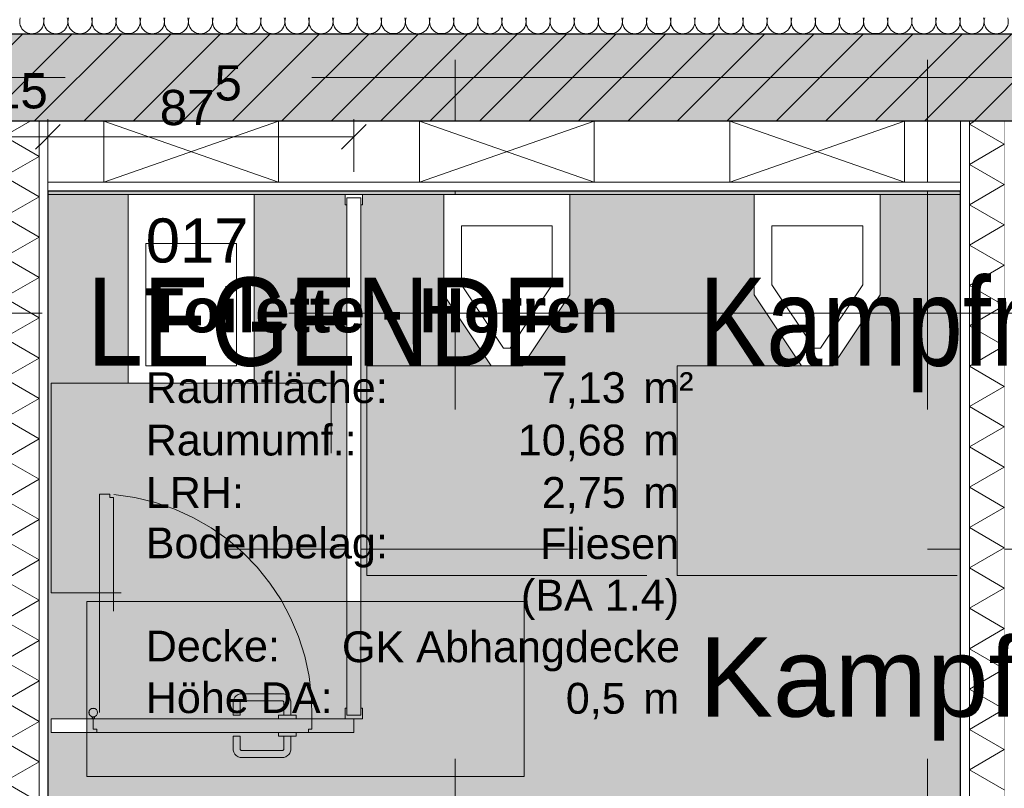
# Model space of a CAD drawing. Header units: metres. Extents: x -111 to 152, y -132 to 99.
# Tile 99 of 256: x -28.25 to -25.43, y -2.03 to 0.17. Entities that reach past the tile are written whole.
import ezdxf
from ezdxf.enums import TextEntityAlignment as Align

# ---------------------------------------------------------------- set-up
doc = ezdxf.new("R2010")
doc.units = ezdxf.units.M
doc.header["$PDMODE"] = 1
doc.header["$PDSIZE"] = -2
for name, pattern in [('Achsen 01', [5.291531, 3.175, -1.058062, 0.352704, -0.705764]), ('gestrichelt - 01', [2, 1, -1]), ('Raster 01', [2, 1, -1])]:
    doc.linetypes.add(name, pattern=pattern)
doc.layers.get('0').update_dxf_attribs({"lineweight": 25})
for name, color, linetype, lineweight in [('013_Beton und Stahlbetonarbeiten-330 Außenwände', 7, 'Continuous', 25), ('024_Fliesen_Plattenarbeiten-340 Fliesen', 7, 'Continuous', 9), ('027_Tischlerarbeiten-340 WC Trennwände', 7, 'Continuous', 9), ('039_Trockenbauarbeiten-340 Gipskarton', 7, 'Continuous', 9), ('_1.35m (3D)', 7, 'Continuous', 9), ('_EG (2D)', 7, 'Continuous', 9), ('_EG - DS (2D)', 7, 'Continuous', 9), ('_GRU (2D)', 7, 'Continuous', 9), ('_Legende (2D)', 7, 'Continuous', 9), ('AV1-Schnitt Achsen', 7, 'Achsen 01', 18), ('AV1-Stempel-Raumstempel', 7, 'Continuous', 9), ('Bemaßung-Bemaßung', 7, 'Continuous', 9), ('Keine', 7, 'Continuous', 9)]:
    doc.layers.add(name, color=color, linetype=linetype, lineweight=lineweight)
for name, color, linetype, lineweight, true_color in [('014_Fassadenarbeiten-330 mineralische Dämmung', 7, 'Continuous', 9, 0x666666), ('039_Trockenbauarbeiten-340 Dämmung', 7, 'Continuous', 9, 0xc0c0c0), ('039_Trockenbauarbeiten-350 Deckenspiegel', 7, 'Continuous', 35, 0x008011), ('045_Sanitärausstattung-allg.', 9, 'Continuous', 9, 0x808080), ('AV1-Achsen', 1, 'Achsen 01', 18, 0xff0000), ('AV1-Raster', 7, 'Raster 01', 9, 0xa6a6a6)]:
    doc.layers.add(name, color=color, linetype=linetype, lineweight=lineweight, true_color=true_color)
doc.layers.get('0').freeze()
doc.styles.add('Arial', font='arial.ttf')
doc.styles.add('Arial (bold)', font='arialbd.ttf')
doc.styles.add('Arial Narrow', font='ARIALN.TTF')
doc.dimstyles.new('COE 50', dxfattribs={"dimtxt": 126.090495, "dimasz": 0.001414, "dimexe": 0.001, "dimexo": 0.01, "dimgap": 0.001, "dimtad": 1, "dimdec": 3, "dimtxsty": 'Arial', "dimblk": 'VW_SLASH-3', "dimblk1": 'VW_SLASH-3', "dimblk2": 'VW_SLASH-3', "dimcen": 0, "dimadec": 3, "dimazin": 0, "dimtfac": 0.8, "dimtdec": 3, "dimtix": 1, "dimtmove": 0, "dimatfit": 0, "dimldrblk": 'VW_SLASH-2', "dimfxl": 0.002, "dimfxlon": 1, "dimfrac": 2, "dimtolj": 1, "dimarcsym": 0})

# ---------------------------------------------------------------- blocks, each defined once
blk = doc.blocks.new('Group-2')
at = {"layer": 'AV1-Raster'}
for p, q in [((-27, -22.95), (-27, 1.35)), ((-25.65, -22.95), (-25.65, 1.35)), ((1.35, -1.35), (-40.5, -1.35))]:
    blk.add_line(p, q, dxfattribs=at)
blk = doc.blocks.new('1.35m (3D)')
at = {"layer": 'AV1-Raster', "color": 7}
blk.add_blockref('Group-2', (0, 0), dxfattribs=at)
blk = doc.blocks.new('EG - DS (2D)')
at = {"layer": '039_Trockenbauarbeiten-350 Deckenspiegel', "linetype": 'Continuous', "lineweight": 0, "transparency": 33554483}
blk.add_hatch(color=106, dxfattribs=at).paths.add_polyline_path([(-28.165, -0.325), (-25.555, -0.325), (-25.555, -3.055), (-28.165, -3.055)])
at = {"layer": '039_Trockenbauarbeiten-350 Deckenspiegel', "flags": 128}
blk.add_lwpolyline([(-28.165, -0.325), (-25.555, -0.325), (-25.555, -3.055), (-28.165, -3.055)], close=True, dxfattribs=at)
blk = doc.blocks.new('Group-111')
at = {"layer": '045_Sanitärausstattung-allg.', "linetype": 'Raster 01', "flags": 128}
blk.add_lwpolyline([(-28.155, -0.875), (-27.355, -0.875), (-27.355, -1.475), (-28.155, -1.475)], close=True, dxfattribs=at)
at = {"color": 255, "transparency": 33554559}
blk.add_wipeout([(-27.935, -0.335), (-27.575, -0.335), (-27.575, -0.875), (-27.935, -0.875)], dxfattribs=at).dxf.layer = '045_Sanitärausstattung-allg.'
at = {"layer": '045_Sanitärausstattung-allg.', "flags": 128}
for points in [[(-27.935, -0.335), (-27.575, -0.335), (-27.575, -0.875), (-27.935, -0.875)], [(-27.885, -0.475), (-27.625, -0.475), (-27.625, -0.825), (-27.885, -0.825)]]:
    blk.add_lwpolyline(points, close=True, dxfattribs=at)
blk = doc.blocks.new('Group-165')
at = {"color": 255, "linetype": 'Continuous', "lineweight": 5}
blk.add_wipeout([(-4.175, 25.27), (-0.125, 25.27), (-0.125, 25.37), (-4.175, 25.37)], dxfattribs=at).dxf.layer = '039_Trockenbauarbeiten-340 Dämmung'
blk = doc.blocks.new('Group-166')
at = {"layer": '039_Trockenbauarbeiten-340 Dämmung', "transparency": 33554687, "flags": 128}
blk.add_lwpolyline([(-2.0388, 25.27), (-1.9811, 25.37), (-1.9233, 25.27), (-1.8656, 25.37), (-1.8079, 25.27), (-1.7501, 25.37), (-1.6924, 25.27), (-1.6347, 25.37), (-1.5769, 25.27), (-1.5192, 25.37), (-1.4615, 25.27), (-1.4037, 25.37), (-1.346, 25.27), (-1.2882, 25.37), (-1.2305, 25.27), (-1.1728, 25.37), (-1.115, 25.27), (-1.0573, 25.37), (-0.9996, 25.27), (-0.9418, 25.37), (-0.8841, 25.27), (-0.8264, 25.37), (-0.7686, 25.27), (-0.7109, 25.37), (-0.6532, 25.27), (-0.5954, 25.37), (-0.5377, 25.27), (-0.48, 25.37), (-0.4222, 25.27), (-0.3645, 25.37), (-0.3068, 25.27), (-0.249, 25.37), (-0.1913, 25.27), (-0.1335, 25.37), (-0.125, 25.3552)], dxfattribs=at)
blk = doc.blocks.new('Group-167')
at = {"layer": '039_Trockenbauarbeiten-340 Dämmung'}
blk.add_blockref('Group-165', (0, 0), dxfattribs=at)
at = {"layer": '039_Trockenbauarbeiten-340 Dämmung', "transparency": 33554687}
blk.add_blockref('Group-166', (0, 0), dxfattribs=at)
blk = doc.blocks.new('Parametric Object-20')
at = {"layer": '039_Trockenbauarbeiten-340 Dämmung', "color": 7, "transparency": 33554687}
blk.add_blockref('Group-167', (0, 0), dxfattribs=at)
at = {"layer": '039_Trockenbauarbeiten-340 Dämmung', "color": 0, "flags": 1}
for tag in ['IFC_UUID', 'instanceID', 'prm0_name', 'prm0_type', 'prm0_value', 'prm1_name', 'prm1_type', 'prm1_value', 'prm2_name', 'prm2_type', 'prm2_value', 'prm3_name', 'prm3_type', 'prm3_value', 'prm4_name', 'prm4_type', 'prm4_value', 'prm5_name', 'prm5_type', 'prm5_value', 'prm6_name', 'prm6_type', 'prm6_value']:
    blk.add_attdef(tag, (-25.53, -4.175), '', height=0.00018, dxfattribs=at)
blk = doc.blocks.new('Group-168')
at = {"color": 255, "linetype": 'Continuous', "lineweight": 5}
blk.add_wipeout([(-3.055, 28.11), (-0.125, 28.11), (-0.125, 28.21), (-3.055, 28.21)], dxfattribs=at).dxf.layer = '039_Trockenbauarbeiten-340 Dämmung'
blk = doc.blocks.new('Group-169')
at = {"layer": '039_Trockenbauarbeiten-340 Dämmung', "transparency": 33554687, "flags": 128}
blk.add_lwpolyline([(-3.055, 28.21), (-2.9973, 28.11), (-2.9395, 28.21), (-2.8818, 28.11), (-2.8241, 28.21), (-2.7663, 28.11), (-2.7086, 28.21), (-2.6509, 28.11), (-2.5931, 28.21), (-2.5354, 28.11), (-2.4776, 28.21), (-2.4199, 28.11), (-2.3622, 28.21), (-2.3044, 28.11), (-2.2467, 28.21), (-2.189, 28.11), (-2.1312, 28.21), (-2.0735, 28.11), (-2.0158, 28.21), (-1.958, 28.11), (-1.9003, 28.21), (-1.8426, 28.11), (-1.7848, 28.21), (-1.7271, 28.11), (-1.6694, 28.21), (-1.6116, 28.11), (-1.5539, 28.21), (-1.4962, 28.11), (-1.4384, 28.21), (-1.3807, 28.11), (-1.3229, 28.21), (-1.2652, 28.11), (-1.2075, 28.21), (-1.1497, 28.11), (-1.092, 28.21), (-1.0343, 28.11), (-0.9765, 28.21), (-0.9188, 28.11), (-0.8611, 28.21), (-0.8033, 28.11), (-0.7456, 28.21), (-0.6879, 28.11), (-0.6301, 28.21), (-0.5724, 28.11), (-0.5147, 28.21), (-0.4569, 28.11), (-0.3992, 28.21), (-0.3415, 28.11), (-0.2837, 28.21), (-0.226, 28.11), (-0.1682, 28.21), (-0.125, 28.1351)], dxfattribs=at)
blk = doc.blocks.new('Group-170')
at = {"layer": '039_Trockenbauarbeiten-340 Dämmung'}
blk.add_blockref('Group-168', (0, 0), dxfattribs=at)
at = {"layer": '039_Trockenbauarbeiten-340 Dämmung', "transparency": 33554687}
blk.add_blockref('Group-169', (0, 0), dxfattribs=at)
blk = doc.blocks.new('Parametric Object-21')
at = {"layer": '039_Trockenbauarbeiten-340 Dämmung', "color": 7, "transparency": 33554687}
blk.add_blockref('Group-170', (0, 0), dxfattribs=at)
at = {"layer": '039_Trockenbauarbeiten-340 Dämmung', "color": 0, "flags": 1}
for tag in ['IFC_UUID', 'instanceID', 'prm0_name', 'prm0_type', 'prm0_value', 'prm1_name', 'prm1_type', 'prm1_value', 'prm2_name', 'prm2_type', 'prm2_value', 'prm3_name', 'prm3_type', 'prm3_value', 'prm4_name', 'prm4_type', 'prm4_value', 'prm5_name', 'prm5_type', 'prm5_value', 'prm6_name', 'prm6_type', 'prm6_value']:
    blk.add_attdef(tag, (-28.29, -3.055), '', height=0.00018, dxfattribs=at)
blk = doc.blocks.new('Group-193')
at = {"layer": '014_Fassadenarbeiten-330 mineralische Dämmung', "transparency": 33554687, "flags": 128}
for points in [[(0.17, 25.4203, -1.372995), (0.17, 25.4859)], [(0.17, 25.4893, -1.372995), (0.17, 25.5549)], [(0.17, 25.5582, -1.372995), (0.17, 25.6238)], [(0.17, 25.6272, -1.372995), (0.17, 25.6928)], [(0.17, 25.6961, -1.372995), (0.17, 25.7617)], [(0.17, 25.7651, -1.372995), (0.17, 25.8306)], [(0.17, 25.834, -1.372995), (0.17, 25.8996)], [(0.17, 25.903, -1.372995), (0.17, 25.9685)], [(0.17, 25.9719, -1.372995), (0.17, 26.0375)], [(0.17, 26.0408, -1.372995), (0.17, 26.1064)], [(0.17, 26.1098, -1.372995), (0.17, 26.1754)], [(0.17, 26.1787, -1.372995), (0.17, 26.2443)], [(0.17, 26.2477, -1.372995), (0.17, 26.3133)], [(0.17, 26.3166, -1.372995), (0.17, 26.3822)], [(0.17, 26.3856, -1.372995), (0.17, 26.4511)], [(0.17, 26.4545, -1.372995), (0.17, 26.5201)], [(0.17, 26.5235, -1.372995), (0.17, 26.589)], [(0.17, 26.5924, -1.372995), (0.17, 26.658)], [(0.17, 26.6614, -1.372995), (0.17, 26.7269)], [(0.17, 26.7303, -1.372995), (0.17, 26.7959)], [(0.17, 26.7992, -1.372995), (0.17, 26.8648)], [(0.17, 26.8682, -1.372995), (0.17, 26.9338)], [(0.17, 26.9371, -1.372995), (0.17, 27.0027)], [(0.17, 27.0061, -1.372995), (0.17, 27.0716)], [(0.17, 27.075, -1.372995), (0.17, 27.1406)], [(0.17, 27.144, -1.372995), (0.17, 27.2095)], [(0.17, 27.2129, -1.372995), (0.17, 27.2785)], [(0.17, 27.2819, -1.372995), (0.17, 27.3474)], [(0.17, 27.3508, -1.372995), (0.17, 27.4164)], [(0.17, 27.4197, -1.372995), (0.17, 27.4853)], [(0.17, 27.4887, -1.372995), (0.17, 27.5543)], [(0.17, 27.5576, -1.372995), (0.17, 27.6232)], [(0.17, 27.6266, -1.372995), (0.17, 27.6922)], [(0.17, 27.6955, -1.372995), (0.17, 27.7611)], [(0.17, 27.7645, -1.372995), (0.17, 27.83)], [(0.17, 27.8334, -1.372995), (0.17, 27.899)], [(0.17, 27.9024, -1.372995), (0.17, 27.9679)], [(0.17, 27.9713, -1.372995), (0.17, 28.0369)], [(0.17, 28.0402, -1.372995), (0.17, 28.1058)], [(0.17, 28.1092, -1.372995), (0.17, 28.1748)], [(0.17, 28.1781, -1.372995), (0.17, 28.2437)]]:
    blk.add_lwpolyline(points, format="xyb", dxfattribs=at)
blk = doc.blocks.new('Group-194')
at = {"layer": '014_Fassadenarbeiten-330 mineralische Dämmung', "transparency": 33554687}
blk.add_blockref('Group-193', (0, 0), dxfattribs=at)
blk = doc.blocks.new('Parametric Object-28')
at = {"layer": '014_Fassadenarbeiten-330 mineralische Dämmung', "color": 7, "transparency": 33554687}
blk.add_blockref('Group-194', (0, 0), dxfattribs=at)
at = {"layer": '014_Fassadenarbeiten-330 mineralische Dämmung', "color": 0, "flags": 1}
for tag in ['IFC_UUID', 'instanceID', 'prm0_name', 'prm0_type', 'prm0_value', 'prm1_name', 'prm1_type', 'prm1_value', 'prm2_name', 'prm2_type', 'prm2_value', 'prm3_name', 'prm3_type', 'prm3_value', 'prm4_name', 'prm4_type', 'prm4_value', 'prm5_name', 'prm5_type', 'prm5_value', 'prm6_name', 'prm6_type', 'prm6_value']:
    blk.add_attdef(tag, (-39.455, 0.1154), '', height=0.00018, dxfattribs=at)
blk = doc.blocks.new('COE - WC-Trennwand 01')
at = {"color": 255}
blk.add_wipeout([(0.01, 0.02), (1.49, 0.02), (1.49, -0.02), (0.01, -0.02)], dxfattribs=at).dxf.layer = '027_Tischlerarbeiten-340 WC Trennwände'
at = {"layer": '027_Tischlerarbeiten-340 WC Trennwände', "flags": 128}
blk.add_lwpolyline([(0.01, 0.02), (1.49, 0.02), (1.49, -0.02), (0.01, -0.02)], close=True, dxfattribs=at)
at = {"color": 255}
for points in [[(0.01, 0.02), (0.01, -0.02), (0.03, -0.02), (0.03, -0.025), (0, -0.025), (0, 0.025), (0.03, 0.025), (0.03, 0.02)], [(1.49, 0.02), (1.49, -0.02), (1.47, -0.02), (1.47, -0.025), (1.5, -0.025), (1.5, 0.025), (1.47, 0.025), (1.47, 0.02)]]:
    blk.add_wipeout(points, dxfattribs=at).dxf.layer = '027_Tischlerarbeiten-340 WC Trennwände'
at = {"layer": '027_Tischlerarbeiten-340 WC Trennwände', "flags": 128}
for points in [[(0.01, 0.02), (0.01, -0.02), (0.03, -0.02), (0.03, -0.025), (0, -0.025), (0, 0.025), (0.03, 0.025), (0.03, 0.02)], [(1.49, 0.02), (1.49, -0.02), (1.47, -0.02), (1.47, -0.025), (1.5, -0.025), (1.5, 0.025), (1.47, 0.025), (1.47, 0.02)]]:
    blk.add_lwpolyline(points, close=True, dxfattribs=at)
blk = doc.blocks.new('COE - WC-Tür 01')
at = {"layer": '027_Tischlerarbeiten-340 WC Trennwände', "color": 253, "linetype": 'gestrichelt - 01', "lineweight": 9, "transparency": 33554687}
blk.add_arc((0.0393, 0.765), 0.6253, 268.2358, 354.6435, dxfattribs=at)
at = {"color": 255}
for points in [[(0.0375, 0.765), (0.0375, 0.7615), (0.02, 0.7615), (0.02, 0.765)], [(-0.03, 0.2), (-0.0632, 0.2), (-0.0701, 0.2003), (-0.0758, 0.2019), (-0.0785, 0.2032), (-0.0811, 0.2049), (-0.0835, 0.2069), (-0.0856, 0.2092), (-0.0889, 0.2144), (-0.09, 0.2173), (-0.0908, 0.2202), (-0.0912, 0.2242), (-0.0912, 0.2268), (-0.0912, 0.322), (-0.0912, 0.3411), (-0.0909, 0.3447), (-0.0901, 0.3478), (-0.089, 0.3508), (-0.0875, 0.3536), (-0.0856, 0.3561), (-0.0835, 0.3584), (-0.0811, 0.3605), (-0.0759, 0.3634), (-0.07, 0.365), (-0.0697, 0.3651), (-0.0641, 0.3653), (-0.03, 0.3653), (-0.03, 0.3453), (-0.0641, 0.3453), (-0.0669, 0.3453), (-0.067, 0.3453), (-0.0682, 0.3449), (-0.0692, 0.3444), (-0.0697, 0.344), (-0.0701, 0.3435), (-0.0705, 0.343), (-0.0708, 0.3424), (-0.071, 0.3418), (-0.0712, 0.3412), (-0.0712, 0.3406), (-0.0712, 0.322), (-0.0712, 0.2268), (-0.0712, 0.224), (-0.071, 0.2235), (-0.0708, 0.2229), (-0.0701, 0.2218), (-0.0697, 0.2214), (-0.0692, 0.221), (-0.0687, 0.2206), (-0.0681, 0.2204), (-0.067, 0.2201), (-0.0632, 0.22), (-0.03, 0.22)]]:
    blk.add_wipeout(points, dxfattribs=at).dxf.layer = '027_Tischlerarbeiten-340 WC Trennwände'
at = {"layer": '027_Tischlerarbeiten-340 WC Trennwände', "flags": 128}
for points in [[(0.0375, 0.765), (0.0375, 0.7615), (0.02, 0.7615), (0.02, 0.765)], [(-0.03, 0.2), (-0.0632, 0.2), (-0.0701, 0.2003), (-0.0758, 0.2019), (-0.0785, 0.2032), (-0.0811, 0.2049), (-0.0835, 0.2069), (-0.0856, 0.2092), (-0.0889, 0.2144), (-0.09, 0.2173), (-0.0908, 0.2202), (-0.0912, 0.2242), (-0.0912, 0.2268), (-0.0912, 0.322), (-0.0912, 0.3411), (-0.0909, 0.3447), (-0.0901, 0.3478), (-0.089, 0.3508), (-0.0875, 0.3536), (-0.0856, 0.3561), (-0.0835, 0.3584), (-0.0811, 0.3605), (-0.0759, 0.3634), (-0.07, 0.365), (-0.0697, 0.3651), (-0.0641, 0.3653), (-0.03, 0.3653), (-0.03, 0.3453), (-0.0641, 0.3453), (-0.0669, 0.3453), (-0.067, 0.3453), (-0.0682, 0.3449), (-0.0692, 0.3444), (-0.0697, 0.344), (-0.0701, 0.3435), (-0.0705, 0.343), (-0.0708, 0.3424), (-0.071, 0.3418), (-0.0712, 0.3412), (-0.0712, 0.3406), (-0.0712, 0.322), (-0.0712, 0.2268), (-0.0712, 0.224), (-0.071, 0.2235), (-0.0708, 0.2229), (-0.0701, 0.2218), (-0.0697, 0.2214), (-0.0692, 0.221), (-0.0687, 0.2206), (-0.0681, 0.2204), (-0.067, 0.2201), (-0.0632, 0.22), (-0.03, 0.22)]]:
    blk.add_lwpolyline(points, close=True, dxfattribs=at)
at = {"layer": '027_Tischlerarbeiten-340 WC Trennwände', "color": 253, "linetype": 'gestrichelt - 01', "lineweight": 9, "transparency": 33554687, "flags": 128}
blk.add_lwpolyline([(0.0375, 0.7475), (0.6625, 0.7475), (0.6625, 0.7175), (0.6525, 0.7175), (0.6525, 0.7075), (0.0475, 0.7075), (0.0475, 0.7175), (0.0375, 0.7175)], close=True, dxfattribs=at)
at = {"color": 255}
blk.add_wipeout([(-0.02, 0.15), (-0.02, 0.02), (0.02, 0.02), (0.02, 0.14), (-0.01, 0.14), (-0.01, 0.15)], dxfattribs=at).dxf.layer = '027_Tischlerarbeiten-340 WC Trennwände'
at = {"layer": '027_Tischlerarbeiten-340 WC Trennwände', "flags": 128}
blk.add_lwpolyline([(-0.02, 0.15), (-0.02, 0.02), (0.02, 0.02), (0.02, 0.14), (-0.01, 0.14), (-0.01, 0.15)], close=True, dxfattribs=at)
at = {"color": 255}
for points in [[(0.0375, 0.7685), (0.0375, 0.765), (0.02, 0.765), (0.02, 0.7685)], [(-0.02, 0.185), (-0.03, 0.185), (-0.03, 0.235), (-0.02, 0.235)]]:
    blk.add_wipeout(points, dxfattribs=at).dxf.layer = '027_Tischlerarbeiten-340 WC Trennwände'
at = {"layer": '027_Tischlerarbeiten-340 WC Trennwände', "flags": 128}
for points in [[(0.0375, 0.7685), (0.0375, 0.765), (0.02, 0.765), (0.02, 0.7685)], [(-0.02, 0.185), (-0.03, 0.185), (-0.03, 0.235), (-0.02, 0.235)]]:
    blk.add_lwpolyline(points, close=True, dxfattribs=at)
at = {"color": 255}
blk.add_wipeout([(0.02, 0.765), (0.02, 0.885), (-0.02, 0.885), (-0.02, 0.755), (-0.01, 0.755), (-0.01, 0.765)], dxfattribs=at).dxf.layer = '027_Tischlerarbeiten-340 WC Trennwände'
at = {"layer": '027_Tischlerarbeiten-340 WC Trennwände', "flags": 128}
blk.add_lwpolyline([(0.02, 0.765), (0.02, 0.885), (-0.02, 0.885), (-0.02, 0.755), (-0.01, 0.755), (-0.01, 0.765)], close=True, dxfattribs=at)
at = {"color": 255}
blk.add_wipeout([(0.0424, 0.7535), (0.0328, 0.7534), (0.026, 0.7601), (0.0259, 0.7697), (0.0326, 0.7765), (0.0422, 0.7766), (0.049, 0.7699), (0.0491, 0.7603)], dxfattribs=at).dxf.layer = '027_Tischlerarbeiten-340 WC Trennwände'
at = {"layer": '027_Tischlerarbeiten-340 WC Trennwände'}
blk.add_circle((0.0375, 0.765), 0.0125, dxfattribs=at)
at = {"color": 255}
blk.add_wipeout([(0.02, 0.765), (0.02, 0.14), (-0.01, 0.14), (-0.01, 0.15), (-0.02, 0.15), (-0.02, 0.755), (-0.01, 0.755), (-0.01, 0.765)], dxfattribs=at).dxf.layer = '027_Tischlerarbeiten-340 WC Trennwände'
at = {"layer": '027_Tischlerarbeiten-340 WC Trennwände', "flags": 128}
blk.add_lwpolyline([(0.02, 0.765), (0.02, 0.14), (-0.01, 0.14), (-0.01, 0.15), (-0.02, 0.15), (-0.02, 0.755), (-0.01, 0.755), (-0.01, 0.765)], close=True, dxfattribs=at)
at = {"color": 255}
blk.add_wipeout([(0.03, 0.2), (0.0632, 0.2), (0.0701, 0.2003), (0.0758, 0.2019), (0.0785, 0.2032), (0.0811, 0.2049), (0.0835, 0.2069), (0.0856, 0.2092), (0.0889, 0.2144), (0.09, 0.2173), (0.0908, 0.2202), (0.0912, 0.2242), (0.0912, 0.2268), (0.0912, 0.322), (0.0912, 0.3411), (0.0909, 0.3447), (0.0901, 0.3478), (0.089, 0.3508), (0.0875, 0.3536), (0.0856, 0.3561), (0.0835, 0.3584), (0.0811, 0.3605), (0.0759, 0.3634), (0.07, 0.365), (0.0697, 0.3651), (0.0641, 0.3653), (0.03, 0.3653), (0.03, 0.3453), (0.0641, 0.3453), (0.0669, 0.3453), (0.067, 0.3453), (0.0682, 0.3449), (0.0692, 0.3444), (0.0697, 0.344), (0.0701, 0.3435), (0.0705, 0.343), (0.0708, 0.3424), (0.071, 0.3418), (0.0712, 0.3412), (0.0712, 0.3406), (0.0712, 0.322), (0.0712, 0.2268), (0.0712, 0.224), (0.071, 0.2235), (0.0708, 0.2229), (0.0701, 0.2218), (0.0697, 0.2214), (0.0692, 0.221), (0.0687, 0.2206), (0.0681, 0.2204), (0.067, 0.2201), (0.0632, 0.22), (0.03, 0.22)], dxfattribs=at).dxf.layer = '027_Tischlerarbeiten-340 WC Trennwände'
at = {"layer": '027_Tischlerarbeiten-340 WC Trennwände', "flags": 128}
blk.add_lwpolyline([(0.03, 0.2), (0.0632, 0.2), (0.0701, 0.2003), (0.0758, 0.2019), (0.0785, 0.2032), (0.0811, 0.2049), (0.0835, 0.2069), (0.0856, 0.2092), (0.0889, 0.2144), (0.09, 0.2173), (0.0908, 0.2202), (0.0912, 0.2242), (0.0912, 0.2268), (0.0912, 0.322), (0.0912, 0.3411), (0.0909, 0.3447), (0.0901, 0.3478), (0.089, 0.3508), (0.0875, 0.3536), (0.0856, 0.3561), (0.0835, 0.3584), (0.0811, 0.3605), (0.0759, 0.3634), (0.07, 0.365), (0.0697, 0.3651), (0.0641, 0.3653), (0.03, 0.3653), (0.03, 0.3453), (0.0641, 0.3453), (0.0669, 0.3453), (0.067, 0.3453), (0.0682, 0.3449), (0.0692, 0.3444), (0.0697, 0.344), (0.0701, 0.3435), (0.0705, 0.343), (0.0708, 0.3424), (0.071, 0.3418), (0.0712, 0.3412), (0.0712, 0.3406), (0.0712, 0.322), (0.0712, 0.2268), (0.0712, 0.224), (0.071, 0.2235), (0.0708, 0.2229), (0.0701, 0.2218), (0.0697, 0.2214), (0.0692, 0.221), (0.0687, 0.2206), (0.0681, 0.2204), (0.067, 0.2201), (0.0632, 0.22), (0.03, 0.22)], close=True, dxfattribs=at)
at = {"color": 255}
blk.add_wipeout([(0.02, 0.185), (0.03, 0.185), (0.03, 0.235), (0.02, 0.235)], dxfattribs=at).dxf.layer = '027_Tischlerarbeiten-340 WC Trennwände'
at = {"layer": '027_Tischlerarbeiten-340 WC Trennwände', "flags": 128}
blk.add_lwpolyline([(0.02, 0.185), (0.03, 0.185), (0.03, 0.235), (0.02, 0.235)], close=True, dxfattribs=at)
blk = doc.blocks.new('VW_SLASH-3')
at = {"color": 0, "linetype": 'ByBlock', "lineweight": -2, "transparency": 16777216}
blk.add_line((0, 0), (-1, 0), dxfattribs=at)
at = {"color": 0, "linetype": 'Continuous', "lineweight": 15, "transparency": 16777216, "flags": 128}
blk.add_lwpolyline([(0.5, 0.5), (-0.5, -0.5)], dxfattribs=at)
blk = doc.blocks.new('*D384')
at = {"layer": 'Bemaßung-Bemaßung', "color": 0, "lineweight": -2}
for p, q in [((-28.315, 1.575), (-28.315, 1.725)), ((-28.165, 1.575), (-28.165, 1.725)), ((-28.3857, 1.675), (-28.4564, 1.675)), ((-28.165, 1.675), (-28.315, 1.675)), ((-28.0943, 1.675), (-28.0236, 1.675))]:
    blk.add_line(p, q, dxfattribs=at)
at = {"layer": 'Defpoints', "color": 0}
for p in [(-28.315, 1.675), (-28.315, -0.325), (-28.165, -0.325)]:
    blk.add_point(p, dxfattribs=at)
at = {"layer": 'Bemaßung-Bemaßung', "color": 0, "lineweight": -2, "xscale": 0.070693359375, "yscale": 0.070693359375, "zscale": 0.070693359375}
blk.add_blockref('VW_SLASH-3', (-28.315, 1.675), dxfattribs=at)
at = {"layer": 'Bemaßung-Bemaßung', "color": 0, "lineweight": -2, "xscale": 0.070693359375, "yscale": 0.070693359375, "zscale": 0.070693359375, "rotation": 180}
blk.add_blockref('VW_SLASH-3', (-28.165, 1.675), dxfattribs=at)
at = {"layer": 'Bemaßung-Bemaßung', "color": 0, "insert": (-28.24, 1.8644), "char_height": 0.12609, "attachment_point": 5, "style": 'Arial'}
blk.add_mtext('\\A1;15', dxfattribs=at)
blk = doc.blocks.new('VW_SLASH-2')
at = {"color": 0, "linetype": 'ByBlock', "lineweight": -2, "transparency": 16777216}
blk.add_line((0, 0), (-1, 0), dxfattribs=at)
at = {"color": 0, "linetype": 'Continuous', "lineweight": 15, "transparency": 16777216, "flags": 128}
blk.add_lwpolyline([(0.5, 0.5), (-0.5, -0.5)], dxfattribs=at)
blk = doc.blocks.new('*D385')
at = {"layer": 'Bemaßung-Bemaßung', "color": 0, "lineweight": -2}
for p, q in [((-28.165, 1.575), (-28.165, 1.725)), ((-25.555, 1.575), (-25.555, 1.725)), ((-25.6257, 1.675), (-28.0943, 1.675))]:
    blk.add_line(p, q, dxfattribs=at)
at = {"layer": 'Defpoints', "color": 0}
for p in [(-28.165, 1.675), (-28.165, -0.325), (-25.555, -0.325)]:
    blk.add_point(p, dxfattribs=at)
at = {"layer": 'Bemaßung-Bemaßung', "color": 0, "lineweight": -2, "xscale": 0.070693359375, "yscale": 0.070693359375, "zscale": 0.070693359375, "rotation": 180}
blk.add_blockref('VW_SLASH-3', (-28.165, 1.675), dxfattribs=at)
at = {"layer": 'Bemaßung-Bemaßung', "color": 0, "lineweight": -2, "xscale": 0.070693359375, "yscale": 0.070693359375, "zscale": 0.070693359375}
blk.add_blockref('VW_SLASH-3', (-25.555, 1.675), dxfattribs=at)
at = {"layer": 'Bemaßung-Bemaßung', "color": 0, "insert": (-26.86, 1.8008), "char_height": 0.12609, "attachment_point": 5, "style": 'Arial'}
blk.add_mtext('\\A1;2,61', dxfattribs=at)
blk = doc.blocks.new('*D386')
at = {"layer": 'Bemaßung-Bemaßung', "color": 0, "lineweight": -2}
for p, q in [((-25.555, 1.575), (-25.555, 1.725)), ((-25.405, 1.575), (-25.405, 1.725)), ((-25.6257, 1.675), (-25.6964, 1.675)), ((-25.405, 1.675), (-25.555, 1.675)), ((-25.3343, 1.675), (-25.2636, 1.675))]:
    blk.add_line(p, q, dxfattribs=at)
at = {"layer": 'Defpoints', "color": 0}
for p in [(-25.555, 1.675), (-25.555, -0.325), (-25.405, -0.325)]:
    blk.add_point(p, dxfattribs=at)
at = {"layer": 'Bemaßung-Bemaßung', "color": 0, "lineweight": -2, "xscale": 0.070693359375, "yscale": 0.070693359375, "zscale": 0.070693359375}
blk.add_blockref('VW_SLASH-3', (-25.555, 1.675), dxfattribs=at)
at = {"layer": 'Bemaßung-Bemaßung', "color": 0, "lineweight": -2, "xscale": 0.070693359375, "yscale": 0.070693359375, "zscale": 0.070693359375, "rotation": 180}
blk.add_blockref('VW_SLASH-3', (-25.405, 1.675), dxfattribs=at)
at = {"layer": 'Bemaßung-Bemaßung', "color": 0, "insert": (-25.48, 1.8644), "char_height": 0.12609, "attachment_point": 5, "style": 'Arial'}
blk.add_mtext('\\A1;15', dxfattribs=at)
blk = doc.blocks.new('Raumstempel - Symbol - 1 (2D)')
at = {"layer": 'AV1-Stempel-Raumstempel', "attachment_point": 1, "line_spacing_factor": 0.967919, "style": 'Arial'}
for s, insert, char_height in [('Raumfläche:', (0.2, -0.6736), 0.088263), ('m²', (1.6225, -0.6736), 0.08826), ('Raumumf.:', (0.2, -0.8236), 0.08826), ('m', (1.6225, -0.8236), 0.0883), ('LRH:', (0.2, -0.9736), 0.08826), ('m', (1.6225, -0.9736), 0.0883), ('Bodenbelag:', (0.2, -1.118), 0.088263), ('Decke:', (0.2, -1.4131), 0.08826), ('Höhe DA:', (0.2, -1.5607), 0.08826), ('m', (1.6225, -1.5625), 0.0883)]:
    blk.add_mtext(s, dxfattribs=dict(at, insert=insert, char_height=char_height))
at = {"layer": 'AV1-Stempel-Raumstempel'}
for tag, style, p in [('Raumnummer', 'Arial', (0.2, -0.2337)), ('Raumname', 'Arial (bold)', (0.2, -0.4337))]:
    blk.add_attdef(tag, text='', height=0.1261, dxfattribs=dict(at, style=style)).set_placement(p, align=Align.TOP_LEFT)
at = {"layer": 'AV1-Stempel-Raumstempel', "style": 'Arial'}
for tag, p in [('Raumfläche', (1.5725, -0.6736)), ('Raumumfang', (1.5725, -0.8236)), ('LRH', (1.5725, -0.9736)), ('Bodenbelag', (1.7253, -1.1199)), ('Bodendetail', (1.7253, -1.2674)), ('Decke', (1.7278, -1.415)), ('Höhe_DA', (1.5725, -1.5625))]:
    blk.add_attdef(tag, text='', height=0.0883, dxfattribs=at).set_placement(p, align=Align.TOP_RIGHT)
blk = doc.blocks.new('*D1850')
at = {"layer": 'Defpoints', "color": 0}
for p in [(-28.315, -0.17), (-28.315, -0.325), (-28.165, -0.325)]:
    blk.add_point(p, dxfattribs=at)
at = {"layer": 'Keine', "color": 0, "linetype": 'Continuous', "lineweight": -2}
for p, q in [((-28.315, -0.27), (-28.315, -0.12)), ((-28.165, -0.27), (-28.165, -0.12)), ((-28.2357, -0.17), (-28.2443, -0.17))]:
    blk.add_line(p, q, dxfattribs=at)
at = {"layer": 'Keine', "color": 0, "lineweight": -2, "xscale": 0.070693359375, "yscale": 0.070693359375, "zscale": 0.070693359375, "rotation": 180}
blk.add_blockref('VW_SLASH-3', (-28.315, -0.17), dxfattribs=at)
at = {"layer": 'Keine', "color": 0, "lineweight": -2, "xscale": 0.070693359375, "yscale": 0.070693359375, "zscale": 0.070693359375}
blk.add_blockref('VW_SLASH-3', (-28.165, -0.17), dxfattribs=at)
at = {"layer": 'Keine', "color": 0, "lineweight": 13, "insert": (-28.2434, -0.0391), "char_height": 0.10087, "attachment_point": 5, "style": 'Arial'}
blk.add_mtext('\\A1;15', dxfattribs=at)
blk = doc.blocks.new('*D1851')
at = {"layer": 'Defpoints', "color": 0}
for p in [(-28.165, -0.17), (-28.165, -0.325), (-27.29, -0.335)]:
    blk.add_point(p, dxfattribs=at)
at = {"layer": 'Keine', "color": 0, "linetype": 'Continuous', "lineweight": -2}
for p, q in [((-28.165, -0.27), (-28.165, -0.12)), ((-27.29, -0.27), (-27.29, -0.12)), ((-27.3607, -0.17), (-28.0943, -0.17))]:
    blk.add_line(p, q, dxfattribs=at)
at = {"layer": 'Keine', "color": 0, "lineweight": -2, "xscale": 0.070693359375, "yscale": 0.070693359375, "zscale": 0.070693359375, "rotation": 180}
blk.add_blockref('VW_SLASH-3', (-28.165, -0.17), dxfattribs=at)
at = {"layer": 'Keine', "color": 0, "lineweight": -2, "xscale": 0.070693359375, "yscale": 0.070693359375, "zscale": 0.070693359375}
blk.add_blockref('VW_SLASH-3', (-27.29, -0.17), dxfattribs=at)
at = {"layer": 'Keine', "color": 0, "lineweight": 13, "insert": (-27.7275, -0.0517), "char_height": 0.100872, "attachment_point": 5, "style": 'Arial'}
blk.add_mtext('\\A1;87\\S5^ ;', dxfattribs=at)
blk = doc.blocks.new('Legende (2D)')
at = {"layer": 'Keine', "linetype": 'Continuous', "lineweight": 0, "transparency": 33554508}
blk.add_hatch(color=12, dxfattribs=at).paths.add_polyline_path([(-28.05317, -1.5), (-26.80317, -1.5), (-26.80317, -2), (-28.05317, -2)])
at = {"layer": 'Keine', "color": 7, "linetype": 'Continuous', "lineweight": 9, "transparency": 33554687, "flags": 128}
blk.add_lwpolyline([(-28.05317, -1.5), (-26.80317, -1.5), (-26.80317, -2), (-28.05317, -2)], close=True, dxfattribs=at)
at = {"layer": 'Keine', "color": 253, "transparency": 33554687, "insert": (-26.30317, -0.57308), "char_height": 0.252181, "attachment_point": 1, "line_spacing_factor": 0.966594, "style": 'Arial Narrow'}
blk.add_mtext('Kampfmittelbeseitigung', dxfattribs=at)
at = {"layer": 'Keine', "color": 7, "transparency": 33554687}
for s, insert, char_height, attachment_point, line_spacing_factor, style in [('LEGENDE', (-28.05317, -0.57308), 0.252181, 1, 0.966594, 'Arial Narrow'), ('Kampfmittelsondierung: Zu untersuchende Fläche', (-26.30317, -1.75), 0.2269629, 4, 0.969122, 'Arial')]:
    blk.add_mtext(s, dxfattribs=dict(at, insert=insert, char_height=char_height, attachment_point=attachment_point, line_spacing_factor=line_spacing_factor, style=style))
blk = doc.blocks.new('Group-717')
at = {"layer": 'AV1-Achsen'}
blk.add_line((-43.2844, 0), (4.2656, 0), dxfattribs=at)
blk = doc.blocks.new('Group-724')
at = {"layer": 'AV1-Schnitt Achsen'}
blk.add_line((-43.35, -0.675), (4.2, -0.675), dxfattribs=at)
blk = doc.blocks.new('GRU (2D)')
at = {"layer": 'AV1-Achsen', "color": 7}
blk.add_blockref('Group-717', (0, 0), dxfattribs=at)
at = {"layer": 'AV1-Schnitt Achsen', "color": 7}
blk.add_blockref('Group-724', (0, 0), dxfattribs=at)
blk = doc.blocks.new('EG (2D)')
at = {"layer": '045_Sanitärausstattung-allg.', "linetype": 'Raster 01', "flags": 128}
for points in [[(-27.2525, -1.425), (-27.2525, -0.825), (-26.4525, -0.825), (-26.4525, -1.425)], [(-26.365, -1.425), (-26.365, -0.825), (-25.565, -0.825), (-25.565, -1.425)]]:
    blk.add_lwpolyline(points, close=True, dxfattribs=at)
at = {"layer": '014_Fassadenarbeiten-330 mineralische Dämmung', "rotation": 90}
blk.add_blockref('Parametric Object-28', (0, 0), dxfattribs=at)
at = {"layer": '045_Sanitärausstattung-allg.', "color": 7}
blk.add_blockref('Group-111', (0, 0), dxfattribs=at)
at = {"color": 255}
for points in [[(-28.19, -3.055), (-28.19, -0.125), (-28.29, -0.125), (-28.29, -3.055)], [(-25.53, -4.175), (-25.53, -0.125), (-25.43, -0.125), (-25.43, -4.175)]]:
    blk.add_wipeout(points, dxfattribs=at).dxf.layer = '039_Trockenbauarbeiten-340 Dämmung'
at = {"layer": '039_Trockenbauarbeiten-340 Dämmung', "flags": 128}
for points in [[(-28.19, -3.055), (-28.19, -0.125), (-28.29, -0.125), (-28.29, -3.055)], [(-25.53, -4.175), (-25.53, -0.125), (-25.43, -0.125), (-25.43, -4.175)]]:
    blk.add_lwpolyline(points, close=True, dxfattribs=at)
at = {"color": 255, "transparency": 33554559}
for points in [[(-26.6725, -0.335), (-26.6725, -0.6225), (-26.8075, -0.825), (-26.8975, -0.825), (-27.0325, -0.6225), (-27.0325, -0.335)], [(-25.785, -0.335), (-25.785, -0.6225), (-25.92, -0.825), (-26.01, -0.825), (-26.145, -0.6225), (-26.145, -0.335)]]:
    blk.add_wipeout(points, dxfattribs=at).dxf.layer = '045_Sanitärausstattung-allg.'
at = {"layer": '045_Sanitärausstattung-allg.', "flags": 128}
for points in [[(-26.6725, -0.335), (-26.6725, -0.6225), (-26.8075, -0.825), (-26.8975, -0.825), (-27.0325, -0.6225), (-27.0325, -0.335)], [(-25.785, -0.335), (-25.785, -0.6225), (-25.92, -0.825), (-26.01, -0.825), (-26.145, -0.6225), (-26.145, -0.335)], [(-26.9825, -0.5936), (-26.8616, -0.775), (-26.8434, -0.775), (-26.7225, -0.5936), (-26.7225, -0.425), (-26.9825, -0.425)], [(-26.095, -0.5936), (-25.9741, -0.775), (-25.9559, -0.775), (-25.835, -0.5936), (-25.835, -0.425), (-26.095, -0.425)]]:
    blk.add_lwpolyline(points, close=True, dxfattribs=at)
at = {"layer": '039_Trockenbauarbeiten-340 Dämmung', "rotation": 90}
for name, p in [('Parametric Object-21', (-0.08, 0)), ('Parametric Object-20', (-0.16, 0))]:
    blk.add_blockref(name, p, dxfattribs=at)
at = {"layer": '014_Fassadenarbeiten-330 mineralische Dämmung', "flags": 128}
blk.add_lwpolyline([(-18.9, 0.305), (-18.9, 0.125), (-39.275, 0.125), (-39.275, -5.4), (-39.455, -5.4), (-39.455, 0.305)], close=True, dxfattribs=at)
at = {"color": 255}
blk.add_wipeout([(-28.19, -3.055), (-28.165, -3.055), (-28.165, -0.125), (-28.19, -0.125)], dxfattribs=at).dxf.layer = '039_Trockenbauarbeiten-340 Gipskarton'
at = {"layer": '039_Trockenbauarbeiten-340 Gipskarton', "flags": 128}
blk.add_lwpolyline([(-28.19, -3.055), (-28.165, -3.055), (-28.165, -0.125), (-28.19, -0.125)], close=True, dxfattribs=at)
at = {"color": 255}
blk.add_wipeout([(-25.555, -0.3), (-28.165, -0.3), (-28.165, -0.325), (-25.555, -0.325)], dxfattribs=at).dxf.layer = '039_Trockenbauarbeiten-340 Gipskarton'
at = {"layer": '039_Trockenbauarbeiten-340 Gipskarton', "flags": 128}
blk.add_lwpolyline([(-25.555, -0.3), (-28.165, -0.3), (-28.165, -0.325), (-25.555, -0.325)], close=True, dxfattribs=at)
at = {"layer": 'Bemaßung-Bemaßung'}
dim = blk.add_aligned_dim(p1=(-28.165, -0.325), p2=(-28.315, -0.325), distance=-2, text='15', dimstyle='COE 50', override={"dimtxt": 0.12609, "dimasz": 0.070693, "dimexe": 0.05, "dimgap": 0.05, "dimpost": '<>', "dimtxsty": 'Arial', "dimtix": 0, "dimtmove": 2, "dimfxl": 0.1}, dxfattribs=at)
dim.commit()
dim.dimension.update_dxf_attribs({"geometry": '*D384', "text_midpoint": (-28.24, 1.8644)})
at = {"layer": 'Keine', "color": 230, "linetype": 'Continuous', "lineweight": 13}
dim = blk.add_linear_dim(base=(-28.315, -0.17), p1=(-28.165, -0.325), p2=(-28.315, -0.325), text='15', dimstyle='COE 50', override={"dimtxt": 0.100872, "dimasz": 0.070693, "dimexe": 0.05, "dimgap": 0.05, "dimpost": '<>', "dimtxsty": 'Arial', "dimtmove": 2, "dimfxl": 0.1}, dxfattribs=at)
dim.commit()
dim.dimension.update_dxf_attribs({"geometry": '*D1850', "text_midpoint": (-28.2434, -0.0391), "dimtype": 160})
at = {"color": 255}
blk.add_wipeout([(-25.555, -0.125), (-25.555, -4.175), (-25.53, -4.175), (-25.53, -0.125)], dxfattribs=at).dxf.layer = '039_Trockenbauarbeiten-340 Gipskarton'
at = {"layer": '013_Beton und Stahlbetonarbeiten-330 Außenwände', "linetype": 'Continuous', "lineweight": 0, "true_color": 0xc0c0c0}
blk.add_hatch(color=9, dxfattribs=at).paths.add_polyline_path([(-39.025, -0.125), (-39.025, -5.525), (-39.275, -5.525), (-39.275, 0.125), (-18.775, 0.125), (-18.775, -0.125)])
at = {"layer": '013_Beton und Stahlbetonarbeiten-330 Außenwände', "linetype": 'Continuous', "lineweight": 13}
h = blk.add_hatch(dxfattribs=at)
h.set_pattern_fill('Stahlbeton', color=251, style=0, pattern_type=2)
h.set_pattern_definition([(45, (0, 0), (0.07071068, -0.07071068), [0.025, -0.025])])
h.paths.add_polyline_path([(-39.025, -0.125), (-39.025, -5.525), (-39.275, -5.525), (-39.275, 0.125), (-18.775, 0.125), (-18.775, -0.125)])
h = blk.add_hatch(dxfattribs=at)
h.set_pattern_fill('Stahlbeton-1', color=251, style=0, pattern_type=2)
h.set_pattern_definition([(-135, (0.03106, -0.03313), (0.07071068, -0.07071068), [])])
h.paths.add_polyline_path([(-39.025, -0.125), (-39.025, -5.525), (-39.275, -5.525), (-39.275, 0.125), (-18.775, 0.125), (-18.775, -0.125)])
at = {"layer": '013_Beton und Stahlbetonarbeiten-330 Außenwände', "flags": 128}
blk.add_lwpolyline([(-39.025, -0.125), (-39.025, -5.525), (-39.275, -5.525), (-39.275, 0.125), (-18.775, 0.125), (-18.775, -0.125)], close=True, dxfattribs=at)
at = {"layer": '039_Trockenbauarbeiten-340 Gipskarton', "flags": 128}
blk.add_lwpolyline([(-25.555, -0.125), (-25.555, -4.175), (-25.53, -4.175), (-25.53, -0.125)], close=True, dxfattribs=at)
at = {"layer": 'Bemaßung-Bemaßung'}
dim = blk.add_linear_dim(base=(-25.555, 1.675), p1=(-25.405, -0.325), p2=(-25.555, -0.325), text='15', dimstyle='COE 50', override={"dimtxt": 0.12609, "dimasz": 0.070693, "dimexe": 0.05, "dimgap": 0.05, "dimpost": '<>', "dimtxsty": 'Arial', "dimtix": 0, "dimtmove": 2, "dimfxl": 0.1}, dxfattribs=at)
dim.commit()
dim.dimension.update_dxf_attribs({"geometry": '*D386', "text_midpoint": (-25.48, 1.8644)})
at = {"layer": '027_Tischlerarbeiten-340 WC Trennwände', "color": 7, "rotation": 90}
blk.add_blockref('COE - WC-Trennwand 01', (-27.29, -1.835), dxfattribs=at)
at = {"layer": '024_Fliesen_Plattenarbeiten-340 Fliesen', "linetype": 'Continuous', "lineweight": 0}
blk.add_hatch(color=140, dxfattribs=at).paths.add_polyline_path([(-28.165, -0.325), (-25.555, -0.325), (-25.555, -0.335), (-28.165, -0.335)])
at = {"layer": '024_Fliesen_Plattenarbeiten-340 Fliesen', "flags": 128}
blk.add_lwpolyline([(-28.165, -0.325), (-25.555, -0.325), (-25.555, -0.335), (-28.165, -0.335)], close=True, dxfattribs=at)
at = {"layer": '027_Tischlerarbeiten-340 WC Trennwände', "color": 7, "rotation": 90}
blk.add_blockref('COE - WC-Tür 01', (-27.27, -1.855), dxfattribs=at)
at = {"layer": 'Bemaßung-Bemaßung'}
dim = blk.add_linear_dim(base=(-28.165, 1.675), p1=(-25.555, -0.325), p2=(-28.165, -0.325), text='2,61', dimstyle='COE 50', override={"dimtxt": 0.12609, "dimasz": 0.070693, "dimexe": 0.05, "dimgap": 0.05, "dimpost": '<>', "dimtxsty": 'Arial', "dimtmove": 2, "dimfxl": 0.1}, dxfattribs=at)
dim.commit()
dim.dimension.update_dxf_attribs({"geometry": '*D385', "text_midpoint": (-26.86, 1.8008)})
at = {"layer": 'AV1-Stempel-Raumstempel'}
blk.add_blockref('Raumstempel - Symbol - 1 (2D)', (-28.085, -0.17), dxfattribs=at).add_auto_attribs({'Raumname': 'Toilette - Herren', 'Raumnummer': '017', 'Bodendetail': '(BA 1.4)', 'Raumfläche': '7,13', 'LRH': '2,75', 'Raumumfang': '10,68', 'Höhe_DA': '0,5', 'Decke': 'GK Abhangdecke', 'Bodenbelag': 'Fliesen'})
at = {"color": 255, "transparency": 33554559}
for points in [[(-28.005, -0.125), (-27.505, -0.125), (-27.505, -0.3), (-28.005, -0.3)], [(-27.1025, -0.125), (-26.6025, -0.125), (-26.6025, -0.3), (-27.1025, -0.3)], [(-26.215, -0.125), (-25.715, -0.125), (-25.715, -0.3), (-26.215, -0.3)]]:
    blk.add_wipeout(points, dxfattribs=at).dxf.layer = '045_Sanitärausstattung-allg.'
at = {"layer": '045_Sanitärausstattung-allg.'}
for p, q in [((-28.005, -0.3), (-27.505, -0.125)), ((-27.505, -0.3), (-28.005, -0.125)), ((-27.1025, -0.3), (-26.6025, -0.125)), ((-26.6025, -0.3), (-27.1025, -0.125)), ((-26.215, -0.3), (-25.715, -0.125)), ((-25.715, -0.3), (-26.215, -0.125))]:
    blk.add_line(p, q, dxfattribs=at)
at = {"layer": '045_Sanitärausstattung-allg.', "flags": 128}
for points in [[(-28.005, -0.125), (-27.505, -0.125), (-27.505, -0.3), (-28.005, -0.3)], [(-27.1025, -0.125), (-26.6025, -0.125), (-26.6025, -0.3), (-27.1025, -0.3)], [(-26.215, -0.125), (-25.715, -0.125), (-25.715, -0.3), (-26.215, -0.3)]]:
    blk.add_lwpolyline(points, close=True, dxfattribs=at)
at = {"layer": 'Keine', "color": 230, "linetype": 'Continuous', "lineweight": 13}
dim = blk.add_linear_dim(base=(-28.165, -0.17), p1=(-27.29, -0.335), p2=(-28.165, -0.325), text='87\\S5^ ;', dimstyle='COE 50', override={"dimtxt": 0.100872, "dimasz": 0.070693, "dimexe": 0.05, "dimgap": 0.05, "dimpost": '<>', "dimtxsty": 'Arial', "dimtmove": 2, "dimfxl": 0.1}, dxfattribs=at)
dim.commit()
dim.dimension.update_dxf_attribs({"geometry": '*D1851', "text_midpoint": (-27.7275, -0.0517)})

msp = doc.modelspace()

# ---------------------------------------------------------------- block references
at = {"layer": '_1.35m (3D)'}
msp.add_blockref('1.35m (3D)', (0, 0), dxfattribs=at)

# ---------------------------------------------------------------- next in the draw order: block references
at = {"layer": '_EG - DS (2D)'}
msp.add_blockref('EG - DS (2D)', (0, 0), dxfattribs=at)

# ---------------------------------------------------------------- next in the draw order: block references
at = {"layer": '_EG (2D)'}
msp.add_blockref('EG (2D)', (0, 0), dxfattribs=at)

# ---------------------------------------------------------------- next in the draw order: block references
at = {"layer": '_Legende (2D)'}
msp.add_blockref('Legende (2D)', (0, 0), dxfattribs=at)

# ---------------------------------------------------------------- next in the draw order: block references
at = {"layer": '_GRU (2D)'}
msp.add_blockref('GRU (2D)', (0, 0), dxfattribs=at)

doc.saveas('drawing.dxf')
